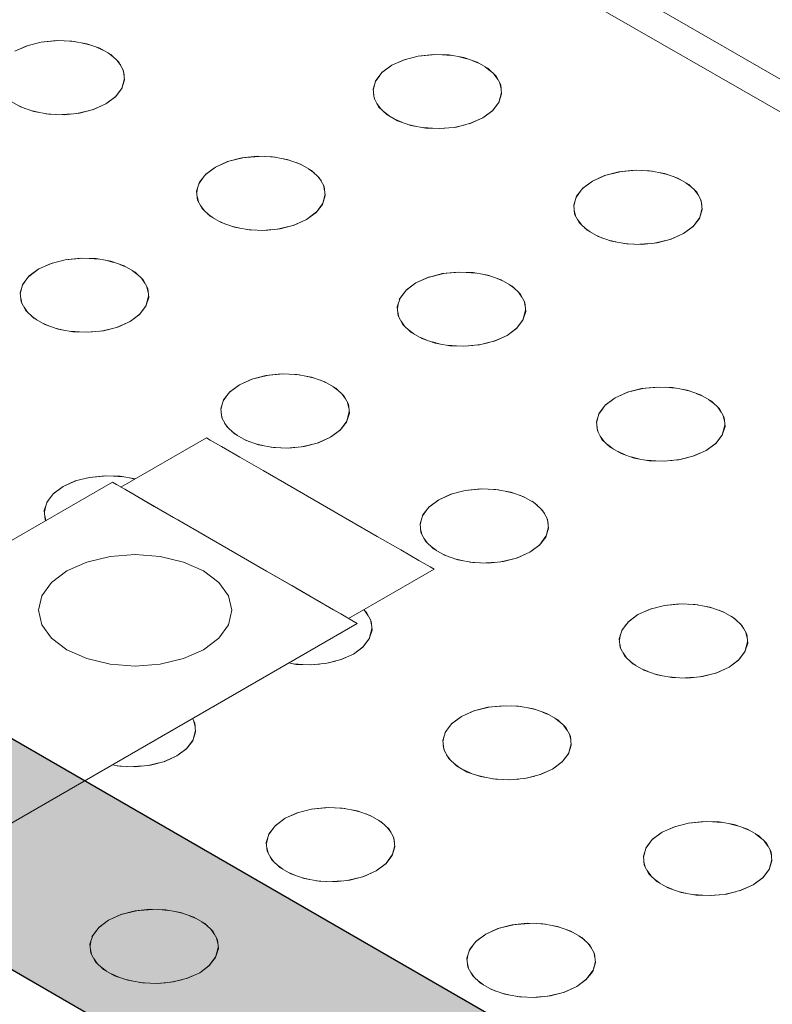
# Model space of a CAD drawing. Header units: millimetres. Extents: x 2 to 902, y -447 to 199.
# Tile 11 of 255: x 32.821 to 33.279, y 43.575 to 44.175. Entities that reach past the tile are written whole.
import ezdxf

# ---------------------------------------------------------------- set-up
doc = ezdxf.new("R2010")
doc.units = ezdxf.units.MM
doc.header["$MEASUREMENT"] = 0
doc.layers.add('AL-Condutos', color=3, linetype='Continuous', lineweight=25)
doc.layers.add('IFC-Elemento construtivo genérico-Contorno', color=253, linetype='Continuous', lineweight=5)

msp = doc.modelspace()

# ---------------------------------------------------------------- hatches: boundary and pattern name
at = {"layer": 'AL-Condutos', "linetype": 'Continuous'}
for points in [[(30.66113, 44.87599), (30.66684, 44.87269), (30.65697, 44.88214), (30.65334, 44.88754), (30.65323, 44.8877), (30.64834, 44.89042), (30.65323, 44.8877), (30.64805, 44.8907), (16.08991, 53.30562), (16.08436, 53.28264), (30.60482, 44.89925), (30.63158, 44.8838), (30.66827, 44.86262), (30.67133, 44.86085), (30.68521, 44.85284), (30.69114, 44.84942), (30.68746, 44.85294), (30.68286, 44.85735), (30.67907, 44.86097), (30.67036, 44.8623), (30.67019, 44.86254), (30.67036, 44.8623), (30.67907, 44.86097), (30.68286, 44.85735), (30.68746, 44.85294), (30.68113, 44.86066), (30.67776, 44.86223), (30.66702, 44.86725), (30.664, 44.87173), (30.66702, 44.86725), (30.67776, 44.86223), (30.68113, 44.86066), (30.68746, 44.85294), (30.69114, 44.84942), (55.07086, 30.77377), (30.70639, 44.85382), (30.70662, 44.85368), (55.07086, 30.77377), (30.731, 44.84275), (30.73052, 44.84302), (30.71144, 44.85405), (30.71008, 44.85484), (30.70357, 44.85724), (30.70341, 44.85727), (30.7024, 44.85742), (30.69624, 44.85836), (30.67809, 44.86648), (30.6703, 44.86938), (30.67809, 44.86648), (30.67816, 44.86645), (30.67608, 44.86738), (30.67597, 44.86742), (30.67006, 44.8696), (30.6639, 44.87188), (30.66349, 44.87248), (30.66298, 44.87324), (30.66193, 44.87479), (30.66298, 44.87324), (30.66349, 44.87248), (30.6639, 44.87188), (30.67006, 44.8696), (30.66916, 44.87047), (30.67006, 44.8696), (30.67597, 44.86742), (30.66684, 44.87269)], [(16.08623, 53.26305), (55.07274, 30.75418), (16.08436, 53.28264)], [(16.08436, 53.28264), (55.01538, 30.78732), (55.02008, 30.8031)], [(16.09523, 53.25024), (55.08174, 30.74137), (16.08623, 53.26305)], [(16.08623, 53.26305), (55.01345, 30.78081), (55.01538, 30.7873)], [(30.82768, 44.88491), (30.8249, 44.88651), (30.82398, 44.88597), (30.82147, 44.88453), (30.82206, 44.88419), (30.82626, 44.88177), (30.83272, 44.87809), (30.84181, 44.87292), (30.85484, 44.8655), (30.82626, 44.88177), (30.85493, 44.86522), (31.28332, 44.61796), (30.85493, 44.8652), (30.84182, 44.87278), (30.83272, 44.87803), (30.82626, 44.88177), (30.82206, 44.88419), (30.82147, 44.88453), (30.81579, 44.88125), (30.809, 44.87733), (30.81769, 44.88015), (30.809, 44.87733), (30.81036, 44.87655), (30.81355, 44.87631), (30.81036, 44.87655), (30.81249, 44.87532), (30.81825, 44.87595), (30.81249, 44.87532), (30.82109, 44.87036), (30.82344, 44.87555), (30.82599, 44.87536), (30.8239, 44.87656), (30.83198, 44.87201), (30.84254, 44.86606), (30.85712, 44.85785), (30.8239, 44.87656), (30.85728, 44.85729), (30.84257, 44.86579), (30.83197, 44.8719), (30.82599, 44.87536), (30.82344, 44.87555), (30.82109, 44.87036), (30.8311, 44.86477), (30.84341, 44.85789), (30.85983, 44.84871), (31.2396, 44.63656), (31.282, 44.61852), (31.2396, 44.63656), (30.85983, 44.84871), (30.82109, 44.87036), (30.86009, 44.84785), (31.18885, 44.65815), (31.48652, 44.48639), (31.44276, 44.51926), (31.48652, 44.48639), (31.18885, 44.65815), (30.84346, 44.85742), (31.18672, 44.65906), (31.48986, 44.48387), (31.48835, 44.48501), (31.48986, 44.48387), (55.12293, 30.84751), (31.40593, 44.54693), (31.40562, 44.54717), (31.40593, 44.54693), (55.13937, 30.84855), (31.40448, 44.54802), (55.13937, 30.84855), (31.38225, 44.56473), (31.30891, 44.60707), (30.85351, 44.87), (30.84137, 44.87701), (30.83317, 44.88174)], [(30.809, 44.87733), (30.80797, 44.87673), (30.79777, 44.87085), (30.78883, 44.86568), (30.79701, 44.86096), (30.80387, 44.86733), (30.79701, 44.86096), (30.80548, 44.85607), (30.81273, 44.85189), (30.81373, 44.8541), (30.81273, 44.85189), (30.82849, 44.84335), (30.84598, 44.83388), (30.81273, 44.85189), (30.84611, 44.83263), (31.02504, 44.7294), (31.10065, 44.6959), (31.10074, 44.69586), (31.10065, 44.6959), (31.02504, 44.7294), (31.03535, 44.72346), (55.10491, 30.83711), (31.10267, 44.69482), (31.56231, 44.42944), (55.10491, 30.83711), (31.48986, 44.48387), (31.1134, 44.69025), (31.10125, 44.69563), (30.84494, 44.84362), (30.82934, 44.85036), (30.82165, 44.8522), (30.82934, 44.85036), (30.84494, 44.84362), (30.83605, 44.84875), (30.8296, 44.85247), (30.81643, 44.86007), (30.82965, 44.8529), (30.83828, 44.84822), (30.81643, 44.86007), (30.83605, 44.84875), (30.84494, 44.84362), (30.84483, 44.84466), (30.84461, 44.8467), (30.84483, 44.84466), (30.84494, 44.84362), (30.86475, 44.83218), (30.86449, 44.83306), (30.86475, 44.83218), (31.10125, 44.69563), (31.1134, 44.69025), (31.48986, 44.48387), (31.19633, 44.6535), (31.18672, 44.65906), (30.86416, 44.83416), (31.18672, 44.65906), (30.86165, 44.84262), (30.84929, 44.84558), (30.86165, 44.84262), (31.18672, 44.65906), (30.87434, 44.83958), (30.8601, 44.8478), (30.84346, 44.85742), (30.83108, 44.86458), (30.82109, 44.87035), (30.81249, 44.87532), (30.81036, 44.87655)], [(30.73754, 44.8488), (30.7377, 44.84871), (30.74449, 44.84479), (30.74857, 44.84244), (30.76611, 44.83231), (55.07641, 30.79675), (30.84884, 44.80281), (30.77032, 44.83621), (30.84884, 44.80281), (55.08847, 30.81917), (31.03352, 44.72423), (55.10491, 30.83711), (31.03535, 44.72346), (31.02502, 44.72941), (30.84612, 44.83256), (31.02307, 44.73028), (30.82842, 44.8428), (30.82664, 44.82823), (31.00984, 44.73614), (31.00661, 44.73757), (31.00984, 44.73614), (30.82664, 44.82823), (30.82842, 44.8428), (30.80659, 44.83832), (30.82647, 44.82684), (30.89682, 44.78622), (30.92201, 44.77168), (30.84951, 44.80252), (30.92201, 44.77168), (30.89682, 44.78622), (30.84114, 44.81089), (30.89682, 44.78622), (30.80659, 44.83832), (30.82842, 44.8428), (30.81272, 44.85187), (30.80543, 44.85608), (30.797, 44.86096), (30.79455, 44.85869), (30.797, 44.86096), (30.78883, 44.86568), (30.78998, 44.85979), (30.78563, 44.85042), (30.78998, 44.85979), (30.78883, 44.86568), (30.78195, 44.86171), (30.77401, 44.85713), (30.76444, 44.8516), (30.77829, 44.84361), (30.80262, 44.82957), (30.81466, 44.82263), (30.76444, 44.8516), (30.81421, 44.82283), (30.77474, 44.84032), (30.76822, 44.84321), (30.75509, 44.84269), (30.75159, 44.84418), (30.74846, 44.84551), (30.74777, 44.84581), (30.74846, 44.84551), (30.75159, 44.84418), (30.75509, 44.84269), (30.76822, 44.84321), (30.77474, 44.84032), (30.81421, 44.82283), (30.77828, 44.8436), (30.76158, 44.84615), (30.77828, 44.8436), (30.77582, 44.84502), (30.76517, 44.85118), (30.76444, 44.8516), (30.76204, 44.85021), (30.76077, 44.84651), (30.75637, 44.84694), (30.76077, 44.84651), (30.75785, 44.8478), (30.76077, 44.84651), (30.76204, 44.85021), (30.75636, 44.84846), (30.75348, 44.84757), (30.75264, 44.84731), (30.74169, 44.84839), (30.74144, 44.8485), (30.73778, 44.84878)], [(30.71008, 44.85484), (30.71144, 44.85405), (30.71427, 44.85242), (55.07641, 30.79675), (30.75719, 44.83746), (30.72718, 44.85478), (30.72687, 44.85497), (30.72559, 44.85471), (30.71336, 44.85414), (30.71213, 44.85409), (30.7158, 44.85273), (30.71213, 44.85409)], [(30.71427, 44.85242), (55.02008, 30.80313), (55.02669, 30.82543)], [(55.0312, 30.84054), (55.03834, 30.84808), (55.03416, 30.8505), (30.84884, 44.80281), (55.0204, 30.82913), (55.02671, 30.82548)], [(31.03352, 44.72423), (55.03837, 30.84812), (55.05515, 30.86582)], [(31.40593, 44.54693), (55.06791, 30.87929), (55.07434, 30.88608)], [(31.48986, 44.48387), (55.05518, 30.86585), (55.06789, 30.87927)]]:
    msp.add_hatch(color=91, dxfattribs=at).paths.add_polyline_path(points)

# ---------------------------------------------------------------- linework, layer by layer
at = {"layer": 'AL-Condutos'}
for p, q in [((16.09523, 53.25024), (55.08174, 30.74137)), ((55.13937, 30.84855), (31.38225, 44.56473))]:
    msp.add_line(p, q, dxfattribs=at)
at = {"layer": 'IFC-Elemento construtivo genérico-Contorno', "color": 7, "lineweight": 5}
for p, q in [((32.86085, 44.38273), (35.21644, 43.02273)), ((32.86085, 44.36273), (35.1818, 43.02273)), ((32.81762, 44.15568), (32.82574, 44.15928)), ((32.81762, 44.15568), (32.82506, 44.15904)), ((32.82506, 44.15904), (32.83442, 44.16135)), ((32.82506, 44.15904), (32.83369, 44.16129)), ((32.83369, 44.16129), (32.84298, 44.16227)), ((32.83369, 44.16129), (32.84432, 44.16222)), ((32.84298, 44.16227), (32.85241, 44.16194)), ((32.84831, 44.16208), (32.85404, 44.16164)), ((32.85241, 44.16194), (32.86142, 44.16032)), ((32.85804, 44.16092), (32.86321, 44.15969)), ((32.86142, 44.16032), (32.86951, 44.1575)), ((32.86694, 44.15839), (32.87131, 44.15646)), ((32.86951, 44.1575), (32.87619, 44.15364)), ((32.87439, 44.15468), (32.87774, 44.15216)), ((32.87619, 44.15364), (32.88107, 44.14897)), ((33.05454, 44.15055), (33.06405, 44.1529)), ((33.05454, 44.15055), (33.06317, 44.1528)), ((33.06317, 44.1528), (33.07246, 44.15378)), ((33.06317, 44.1528), (33.07383, 44.15373)), ((33.07246, 44.15378), (33.08189, 44.15345)), ((33.07776, 44.15359), (33.08353, 44.15316)), ((33.08189, 44.15345), (33.09091, 44.15182)), ((33.08755, 44.15244), (33.09269, 44.1512)), ((33.09091, 44.15182), (33.099, 44.14901)), ((32.88, 44.15), (32.88212, 44.14702)), ((32.88107, 44.14897), (32.8839, 44.14376)), ((33.04711, 44.14719), (33.04088, 44.1425)), ((33.04711, 44.14719), (33.04128, 44.1429)), ((33.04711, 44.14719), (33.05522, 44.15078)), ((33.04711, 44.14719), (33.05454, 44.15055)), ((33.09643, 44.1499), (33.1008, 44.14797)), ((33.099, 44.14901), (33.10568, 44.14515)), ((33.10388, 44.14619), (33.10723, 44.14367)), ((32.88337, 44.14471), (32.88415, 44.14137)), ((32.8839, 44.14376), (32.88446, 44.13832)), ((33.03976, 44.14094), (33.03697, 44.13705)), ((33.04128, 44.1429), (33.03741, 44.13793)), ((33.10568, 44.14515), (33.11056, 44.14048)), ((33.10948, 44.14151), (33.11161, 44.13852)), ((33.11056, 44.14048), (33.11338, 44.13527)), ((32.88292, 44.13345), (32.87887, 44.12797)), ((32.88438, 44.13911), (32.88276, 44.13295)), ((32.88446, 44.13832), (32.88276, 44.13295)), ((33.03741, 44.13793), (33.03571, 44.13256)), ((33.03654, 44.13522), (33.03579, 44.13183)), ((33.11285, 44.13622), (33.11363, 44.13288)), ((33.11338, 44.13527), (33.11395, 44.12983)), ((32.87927, 44.12837), (32.87305, 44.12368)), ((32.87887, 44.12797), (32.87305, 44.12368)), ((32.88276, 44.13295), (32.87887, 44.12797)), ((33.03571, 44.13256), (33.03628, 44.12712)), ((33.03602, 44.12945), (33.03676, 44.12621)), ((33.11387, 44.13062), (33.11225, 44.12446)), ((33.11395, 44.12983), (33.11225, 44.12446)), ((32.81449, 44.12573), (32.82117, 44.12187)), ((32.81937, 44.12291), (32.82378, 44.12095)), ((32.82117, 44.12187), (32.82925, 44.11905)), ((32.86493, 44.12009), (32.87305, 44.12368)), ((32.86561, 44.12032), (32.87305, 44.12368)), ((33.03628, 44.12712), (33.03908, 44.1219)), ((33.03804, 44.12383), (33.0402, 44.12083)), ((33.03908, 44.1219), (33.04398, 44.11724)), ((33.11241, 44.12497), (33.10836, 44.11948)), ((33.11225, 44.12446), (33.10836, 44.11948)), ((32.82738, 44.11969), (32.8326, 44.11844)), ((32.82925, 44.11905), (32.83828, 44.11743)), ((32.8367, 44.11771), (32.84235, 44.11728)), ((32.83828, 44.11743), (32.84771, 44.1171)), ((32.84644, 44.11714), (32.85237, 44.11759)), ((32.84771, 44.1171), (32.857, 44.11808)), ((32.85548, 44.11783), (32.8624, 44.11948)), ((32.857, 44.11808), (32.86561, 44.12032)), ((33.04238, 44.11875), (33.04578, 44.1162)), ((33.04398, 44.11724), (33.05066, 44.11338)), ((33.10876, 44.11988), (33.10253, 44.11519)), ((33.10836, 44.11948), (33.10253, 44.11519)), ((33.04885, 44.11442), (33.05327, 44.11246)), ((33.05066, 44.11338), (33.05873, 44.11056)), ((33.05687, 44.1112), (33.06209, 44.10995)), ((33.05873, 44.11056), (33.06776, 44.10894)), ((33.06618, 44.10922), (33.07183, 44.1088)), ((33.0772, 44.10861), (33.08649, 44.10959)), ((33.08497, 44.10933), (33.09172, 44.11095)), ((33.08649, 44.10959), (33.0951, 44.11183)), ((33.09442, 44.1116), (33.10253, 44.11519)), ((33.0951, 44.11183), (33.10253, 44.11519)), ((33.06776, 44.10894), (33.0772, 44.10861)), ((33.07593, 44.10865), (33.08181, 44.10909)), ((32.95578, 44.0908), (32.96507, 44.09178)), ((32.95578, 44.0908), (32.96644, 44.09173)), ((32.96507, 44.09178), (32.9745, 44.09145)), ((32.97037, 44.09159), (32.97614, 44.09115)), ((32.9745, 44.09145), (32.98352, 44.08982)), ((32.93972, 44.08519), (32.94783, 44.08878)), ((32.93972, 44.08519), (32.94715, 44.08855)), ((32.94715, 44.08855), (32.95652, 44.09086)), ((32.94715, 44.08855), (32.95578, 44.0908)), ((32.98016, 44.09043), (32.9853, 44.0892)), ((32.98352, 44.08982), (32.99161, 44.08701)), ((32.98904, 44.0879), (32.99341, 44.08596)), ((32.99161, 44.08701), (32.99829, 44.08315)), ((32.93389, 44.08089), (32.93002, 44.07592)), ((32.93972, 44.08519), (32.93349, 44.0805)), ((32.93972, 44.08519), (32.93389, 44.08089)), ((32.99649, 44.08419), (32.99984, 44.08167)), ((32.99829, 44.08315), (33.00317, 44.07848)), ((33.00209, 44.07951), (33.00422, 44.07652)), ((33.1692, 44.0767), (33.17732, 44.08029)), ((33.1692, 44.0767), (33.17664, 44.08006)), ((33.17664, 44.08006), (33.18615, 44.0824)), ((33.17664, 44.08006), (33.18526, 44.08231)), ((33.18526, 44.08231), (33.19456, 44.08329)), ((33.18526, 44.08231), (33.19593, 44.08324)), ((33.19456, 44.08329), (33.20399, 44.08296)), ((33.19985, 44.08311), (33.20562, 44.08266)), ((33.20399, 44.08296), (33.213, 44.08133)), ((33.20965, 44.08194), (33.21478, 44.08072)), ((33.213, 44.08133), (33.2211, 44.07851)), ((33.21853, 44.07941), (33.2229, 44.07747)), ((32.93002, 44.07592), (32.92831, 44.07056)), ((32.93237, 44.07894), (32.92957, 44.07505)), ((33.00317, 44.07848), (33.00599, 44.07327)), ((33.00546, 44.07422), (33.00624, 44.07088)), ((33.00599, 44.07327), (33.00656, 44.06783)), ((33.1692, 44.0767), (33.16297, 44.07201)), ((33.1692, 44.0767), (33.16338, 44.07241)), ((33.2211, 44.07851), (33.22778, 44.07466)), ((33.22597, 44.0757), (33.22933, 44.07317)), ((33.22778, 44.07466), (33.23266, 44.06998)), ((32.92831, 44.07056), (32.92889, 44.06511)), ((32.92915, 44.07322), (32.92839, 44.06983)), ((32.92863, 44.06745), (32.92937, 44.06421)), ((33.00647, 44.06862), (33.00486, 44.06246)), ((33.00656, 44.06783), (33.00486, 44.06246)), ((33.1595, 44.06744), (33.1578, 44.06207)), ((33.16187, 44.07048), (33.15906, 44.06656)), ((33.16338, 44.07241), (33.1595, 44.06744)), ((33.23158, 44.07102), (33.2337, 44.06803)), ((33.23266, 44.06998), (33.23547, 44.06478)), ((32.92889, 44.06511), (32.93169, 44.0599)), ((32.93064, 44.06183), (32.93281, 44.05883)), ((33.00497, 44.06289), (33.00097, 44.05748)), ((33.00486, 44.06246), (33.00097, 44.05748)), ((33.1578, 44.06207), (33.15837, 44.05662)), ((33.15865, 44.06476), (33.15788, 44.06134)), ((33.23496, 44.06573), (33.23572, 44.06242)), ((33.23547, 44.06478), (33.23605, 44.05934)), ((32.93169, 44.0599), (32.93659, 44.05524)), ((32.93499, 44.05675), (32.93839, 44.0542)), ((33.00137, 44.05787), (32.99514, 44.05319)), ((33.00097, 44.05748), (32.99514, 44.05319)), ((33.15813, 44.05897), (33.15886, 44.05572)), ((33.15837, 44.05662), (33.16118, 44.05141)), ((33.23595, 44.06011), (33.23434, 44.05397)), ((33.23605, 44.05934), (33.23434, 44.05397)), ((32.93659, 44.05524), (32.94327, 44.05138)), ((32.94146, 44.05242), (32.94588, 44.05046)), ((32.94327, 44.05138), (32.95134, 44.04855)), ((32.9791, 44.04759), (32.98771, 44.04983)), ((32.98703, 44.04959), (32.99514, 44.05319)), ((32.98771, 44.04983), (32.99514, 44.05319)), ((33.16014, 44.05334), (33.16229, 44.05034)), ((33.16118, 44.05141), (33.16607, 44.04675)), ((33.23086, 44.04938), (33.22463, 44.0447)), ((33.23451, 44.05448), (33.23045, 44.04899)), ((33.23434, 44.05397), (33.23045, 44.04899)), ((32.94948, 44.0492), (32.9547, 44.04794)), ((32.95134, 44.04855), (32.96037, 44.04693)), ((32.95879, 44.04722), (32.96444, 44.04679)), ((32.96037, 44.04693), (32.96981, 44.0466)), ((32.96854, 44.04665), (32.97442, 44.04709)), ((32.96981, 44.0466), (32.9791, 44.04759)), ((32.97758, 44.04733), (32.98433, 44.04895)), ((33.16448, 44.04825), (33.16788, 44.04571)), ((33.16607, 44.04675), (33.17276, 44.04289)), ((33.17095, 44.04393), (33.17537, 44.04197)), ((33.21651, 44.0411), (33.22463, 44.0447)), ((33.21719, 44.04134), (33.22463, 44.0447)), ((33.23045, 44.04899), (33.22463, 44.0447)), ((33.17276, 44.04289), (33.18083, 44.04006)), ((33.17897, 44.04071), (33.18418, 44.03946)), ((33.18083, 44.04006), (33.18986, 44.03845)), ((33.18829, 44.03873), (33.19386, 44.0383)), ((33.18986, 44.03845), (33.19929, 44.03812)), ((33.19804, 44.03816), (33.20387, 44.0386)), ((33.19929, 44.03812), (33.20858, 44.0391)), ((33.20706, 44.03884), (33.21369, 44.04043)), ((33.20858, 44.0391), (33.21719, 44.04134)), ((32.83234, 44.0232), (32.84046, 44.02679)), ((32.83234, 44.0232), (32.83978, 44.02656)), ((32.83978, 44.02656), (32.84913, 44.02886)), ((32.83978, 44.02656), (32.84839, 44.02879)), ((32.84839, 44.02879), (32.85768, 44.02978)), ((32.84839, 44.02879), (32.85905, 44.02973)), ((32.85768, 44.02978), (32.86711, 44.02945)), ((32.86298, 44.02959), (32.86875, 44.02915)), ((32.86711, 44.02945), (32.87612, 44.02782)), ((32.87277, 44.02843), (32.87791, 44.0272)), ((32.87612, 44.02782), (32.88422, 44.025)), ((32.88165, 44.0259), (32.88602, 44.02396)), ((32.83234, 44.0232), (32.82612, 44.01851)), ((32.83234, 44.0232), (32.8265, 44.01889)), ((32.88422, 44.025), (32.8909, 44.02115)), ((32.8891, 44.02219), (32.89245, 44.01966)), ((32.8909, 44.02115), (32.89578, 44.01647)), ((33.06925, 44.01806), (33.07873, 44.0204)), ((33.06925, 44.01806), (33.07787, 44.02031)), ((33.07787, 44.02031), (33.08717, 44.02129)), ((33.07787, 44.02031), (33.08854, 44.02124)), ((33.08717, 44.02129), (33.0966, 44.02096)), ((33.09246, 44.0211), (33.09823, 44.02066)), ((33.0966, 44.02096), (33.10561, 44.01933)), ((33.10226, 44.01994), (33.10739, 44.01871)), ((33.10561, 44.01933), (33.11371, 44.01651)), ((32.82263, 44.01392), (32.82092, 44.00856)), ((32.82507, 44.01706), (32.82218, 44.01305)), ((32.8265, 44.01889), (32.82263, 44.01392)), ((32.8947, 44.01751), (32.89683, 44.01452)), ((32.89578, 44.01647), (32.8986, 44.01127)), ((33.06181, 44.0147), (33.05558, 44.01001)), ((33.06181, 44.0147), (33.05599, 44.0104)), ((33.06181, 44.0147), (33.06993, 44.01829)), ((33.06181, 44.0147), (33.06925, 44.01806)), ((33.11114, 44.01741), (33.11551, 44.01547)), ((33.11371, 44.01651), (33.12039, 44.01265)), ((33.11858, 44.0137), (33.12194, 44.01117)), ((32.82092, 44.00856), (32.82149, 44.00311)), ((32.82176, 44.01122), (32.821, 44.00783)), ((32.89807, 44.01222), (32.89885, 44.00888)), ((32.8986, 44.01127), (32.89917, 44.00582)), ((33.05448, 44.00848), (33.05167, 44.00455)), ((33.05599, 44.0104), (33.05211, 44.00543)), ((33.12039, 44.01265), (33.12527, 44.00798)), ((33.12419, 44.00901), (33.12631, 44.00603)), ((33.12527, 44.00798), (33.12808, 44.00278)), ((32.82123, 44.00549), (32.82201, 44.00217)), ((32.82149, 44.00311), (32.82432, 43.99791)), ((32.89908, 44.00662), (32.89747, 44.00046)), ((32.89917, 44.00582), (32.89747, 44.00046)), ((33.05211, 44.00543), (33.05041, 44.00007)), ((33.05126, 44.00276), (33.05049, 43.99934)), ((33.12757, 44.00372), (33.12833, 44.00042)), ((33.12808, 44.00278), (33.12865, 43.99733)), ((32.82326, 43.99985), (32.82539, 43.99688)), ((32.82432, 43.99791), (32.8292, 43.99324)), ((32.89399, 43.99588), (32.88777, 43.99119)), ((32.89359, 43.99549), (32.88777, 43.99119)), ((32.89757, 44.00089), (32.89359, 43.99549)), ((32.89747, 44.00046), (32.89359, 43.99549)), ((33.05041, 44.00007), (33.05098, 43.99462)), ((33.05074, 43.99697), (33.05147, 43.99372)), ((33.12856, 43.99811), (33.12695, 43.99197)), ((33.12865, 43.99733), (33.12695, 43.99197)), ((32.82764, 43.99472), (32.831, 43.99219)), ((32.8292, 43.99324), (32.83588, 43.98938)), ((32.83407, 43.99042), (32.83844, 43.98848)), ((32.83588, 43.98938), (32.84397, 43.98656)), ((32.87965, 43.9876), (32.88777, 43.99119)), ((32.88032, 43.98782), (32.88777, 43.99119)), ((33.05098, 43.99462), (33.05379, 43.98941)), ((33.05275, 43.99133), (33.05489, 43.98834)), ((33.05379, 43.98941), (33.05868, 43.98474)), ((33.12706, 43.9924), (33.12306, 43.98699)), ((33.12695, 43.99197), (33.12306, 43.98699)), ((32.84218, 43.98718), (32.84736, 43.98595)), ((32.84397, 43.98656), (32.85298, 43.98493)), ((32.85132, 43.98523), (32.85712, 43.98479)), ((32.85298, 43.98493), (32.86242, 43.9846)), ((32.86115, 43.98465), (32.86702, 43.98509)), ((32.86242, 43.9846), (32.87171, 43.98559)), ((32.87019, 43.98533), (32.87714, 43.987)), ((32.87171, 43.98559), (32.88032, 43.98782)), ((33.05709, 43.98625), (33.06049, 43.9837)), ((33.05868, 43.98474), (33.06536, 43.98089)), ((33.12347, 43.98738), (33.11724, 43.9827)), ((33.12306, 43.98699), (33.11724, 43.9827)), ((33.06356, 43.98193), (33.06798, 43.97996)), ((33.06536, 43.98089), (33.07344, 43.97806)), ((33.07158, 43.97871), (33.07679, 43.97746)), ((33.07344, 43.97806), (33.08247, 43.97644)), ((33.09967, 43.97684), (33.1063, 43.97843)), ((33.10119, 43.9771), (33.1098, 43.97933)), ((33.10912, 43.9791), (33.11724, 43.9827)), ((33.1098, 43.97933), (33.11724, 43.9827)), ((33.0809, 43.97672), (33.08647, 43.9763)), ((33.08247, 43.97644), (33.0919, 43.97611)), ((33.09065, 43.97615), (33.09648, 43.9766)), ((33.0919, 43.97611), (33.10119, 43.9771)), ((32.95444, 43.9527), (32.96255, 43.9563)), ((32.95444, 43.9527), (32.96187, 43.95607)), ((32.96187, 43.95607), (32.97134, 43.95839)), ((32.96187, 43.95607), (32.97048, 43.9583)), ((32.97048, 43.9583), (32.97978, 43.95929)), ((32.97048, 43.9583), (32.98115, 43.95924)), ((32.97978, 43.95929), (32.98921, 43.95896)), ((32.98507, 43.9591), (32.99084, 43.95866)), ((32.98921, 43.95896), (32.99822, 43.95733)), ((32.99487, 43.95793), (33, 43.95671)), ((32.99822, 43.95733), (33.00632, 43.95451)), ((33.00375, 43.9554), (33.00812, 43.95347)), ((33.00632, 43.95451), (33.013, 43.95065)), ((32.9486, 43.9484), (32.94472, 43.94343)), ((32.95444, 43.9527), (32.94821, 43.94802)), ((32.95444, 43.9527), (32.9486, 43.9484)), ((33.01119, 43.95169), (33.01455, 43.94917)), ((33.013, 43.95065), (33.01788, 43.94598)), ((33.18306, 43.9447), (33.19117, 43.94829)), ((33.18306, 43.9447), (33.19049, 43.94806)), ((33.19049, 43.94806), (33.19998, 43.9504)), ((33.19049, 43.94806), (33.19912, 43.95031)), ((33.19912, 43.95031), (33.20841, 43.95129)), ((33.19912, 43.95031), (33.20978, 43.95124)), ((33.20841, 43.95129), (33.21784, 43.95096)), ((33.2137, 43.9511), (33.21948, 43.95066)), ((33.21784, 43.95096), (33.22686, 43.94933)), ((33.22351, 43.94994), (33.22863, 43.94871)), ((33.22686, 43.94933), (33.23495, 43.94651)), ((33.23239, 43.94741), (33.23675, 43.94547)), ((32.94472, 43.94343), (32.94302, 43.93806)), ((32.94719, 43.9466), (32.94457, 43.94295)), ((33.0168, 43.94701), (33.01892, 43.94403)), ((33.01788, 43.94598), (33.02069, 43.94078)), ((33.02018, 43.94172), (33.02093, 43.93841)), ((33.18306, 43.9447), (33.17683, 43.94001)), ((33.18306, 43.9447), (33.17723, 43.9404)), ((33.23495, 43.94651), (33.24163, 43.94265)), ((33.23983, 43.9437), (33.24318, 43.94117)), ((33.24163, 43.94265), (33.24651, 43.93798)), ((32.94302, 43.93806), (32.94359, 43.93262)), ((32.94387, 43.94076), (32.9431, 43.93733)), ((33.02117, 43.93611), (33.01956, 43.92997)), ((33.02069, 43.94078), (33.02126, 43.93533)), ((33.17336, 43.93543), (33.17166, 43.93007)), ((33.17573, 43.93848), (33.17292, 43.93455)), ((33.17723, 43.9404), (33.17336, 43.93543)), ((33.24543, 43.93901), (33.24756, 43.93603)), ((33.24651, 43.93798), (33.24933, 43.93278)), ((32.94334, 43.93501), (32.94411, 43.93168)), ((32.94359, 43.93262), (32.94641, 43.92742)), ((33.01967, 43.9304), (33.01569, 43.925)), ((33.01956, 43.92997), (33.01569, 43.925)), ((33.02126, 43.93533), (33.01956, 43.92997)), ((33.17166, 43.93007), (33.17222, 43.92462)), ((33.17251, 43.93276), (33.17174, 43.92934)), ((33.24881, 43.93372), (33.24957, 43.93042)), ((33.24933, 43.93278), (33.2499, 43.92733)), ((32.94536, 43.92935), (32.94748, 43.92639)), ((32.94641, 43.92742), (32.95129, 43.92274)), ((32.94974, 43.92422), (32.9531, 43.9217)), ((33.01609, 43.92539), (33.00986, 43.9207)), ((33.01569, 43.925), (33.00986, 43.9207)), ((33.17198, 43.92697), (33.17271, 43.92372)), ((33.17222, 43.92462), (33.17503, 43.91941)), ((33.24981, 43.92811), (33.24819, 43.92197)), ((33.2499, 43.92733), (33.24819, 43.92197)), ((32.88228, 43.89036), (32.93424, 43.92036)), ((32.93424, 43.92036), (32.9366, 43.919)), ((32.9366, 43.919), (32.94353, 43.915)), ((32.95129, 43.92274), (32.95797, 43.91889)), ((32.95617, 43.91993), (32.96054, 43.91799)), ((32.95797, 43.91889), (32.96607, 43.91607)), ((33.00175, 43.91711), (33.00986, 43.9207)), ((33.00241, 43.91733), (33.00986, 43.9207)), ((33.17399, 43.92133), (33.17614, 43.91834)), ((33.17503, 43.91941), (33.17993, 43.91474)), ((33.24471, 43.91738), (33.23848, 43.9127)), ((33.2483, 43.9224), (33.2443, 43.91699)), ((33.24819, 43.92197), (33.2443, 43.91699)), ((32.94353, 43.915), (32.95454, 43.90864)), ((32.96428, 43.91669), (32.96943, 43.91545)), ((32.96607, 43.91607), (32.97507, 43.91444)), ((32.97344, 43.91474), (32.97916, 43.91429)), ((32.97507, 43.91444), (32.98451, 43.91411)), ((32.98326, 43.91415), (32.98909, 43.91459)), ((32.98451, 43.91411), (32.9938, 43.9151)), ((32.99228, 43.91484), (32.99912, 43.91648)), ((32.9938, 43.9151), (33.00241, 43.91733)), ((33.17833, 43.91625), (33.18173, 43.9137)), ((33.17993, 43.91474), (33.18661, 43.91089)), ((33.1848, 43.91193), (33.18922, 43.90996)), ((33.23037, 43.9091), (33.23848, 43.9127)), ((33.23104, 43.90933), (33.23848, 43.9127)), ((33.2443, 43.91699), (33.23848, 43.9127)), ((32.95454, 43.90864), (32.96888, 43.90036)), ((33.18661, 43.91089), (33.19469, 43.90806)), ((33.19282, 43.90871), (33.19803, 43.90746)), ((33.19469, 43.90806), (33.20371, 43.90644)), ((33.20214, 43.90672), (33.20771, 43.9063)), ((33.20371, 43.90644), (33.21314, 43.90611)), ((33.21189, 43.90615), (33.21772, 43.9066)), ((33.21314, 43.90611), (33.22243, 43.9071)), ((33.22092, 43.90684), (33.22754, 43.90843)), ((33.22243, 43.9071), (33.23104, 43.90933)), ((32.96888, 43.90036), (32.9856, 43.89071)), ((32.84705, 43.8907), (32.85516, 43.8943)), ((32.84705, 43.8907), (32.85448, 43.89407)), ((32.85448, 43.89407), (32.86395, 43.89639)), ((32.85448, 43.89407), (32.86309, 43.8963)), ((32.86309, 43.8963), (32.87239, 43.89728)), ((32.86309, 43.8963), (32.87376, 43.89723)), ((32.87239, 43.89728), (32.88182, 43.89696)), ((32.87775, 43.89709), (32.88339, 43.89668)), ((32.88182, 43.89696), (32.89089, 43.89533)), ((32.88751, 43.89593), (32.89064, 43.89518)), ((32.6346, 43.75336), (32.87709, 43.89336)), ((32.84705, 43.8907), (32.84082, 43.88602)), ((32.84705, 43.8907), (32.84122, 43.88641)), ((32.87709, 43.89336), (32.87963, 43.89189)), ((32.87963, 43.89189), (32.88706, 43.8876)), ((32.88464, 43.889), (32.89156, 43.885)), ((32.88706, 43.8876), (32.8989, 43.88077)), ((32.9856, 43.89071), (33.00353, 43.88036)), ((33.08312, 43.88607), (33.09258, 43.88839)), ((33.08312, 43.88607), (33.09173, 43.8883)), ((33.09173, 43.8883), (33.10102, 43.88929)), ((33.09173, 43.8883), (33.10239, 43.88924)), ((33.10102, 43.88929), (33.11045, 43.88896)), ((33.10631, 43.8891), (33.11208, 43.88866)), ((33.11045, 43.88896), (33.11947, 43.88733)), ((33.11611, 43.88793), (33.12124, 43.88671)), ((32.83733, 43.88143), (32.83563, 43.87606)), ((32.83976, 43.88454), (32.83718, 43.88093)), ((32.84122, 43.88641), (32.83733, 43.88143)), ((32.89156, 43.885), (32.90257, 43.87864)), ((33.07568, 43.8827), (33.06945, 43.87802)), ((33.07568, 43.8827), (33.06984, 43.8784)), ((33.07568, 43.8827), (33.0838, 43.8863)), ((33.07568, 43.8827), (33.08312, 43.88607)), ((33.11947, 43.88733), (33.12756, 43.88451)), ((33.125, 43.8854), (33.12936, 43.88347)), ((33.12756, 43.88451), (33.13424, 43.88065)), ((33.13244, 43.88169), (33.13579, 43.87917)), ((32.83563, 43.87606), (32.8362, 43.87062)), ((32.83652, 43.87887), (32.8357, 43.87532)), ((32.8989, 43.88077), (32.91433, 43.87186)), ((32.90257, 43.87864), (32.91692, 43.87036)), ((33.00353, 43.88036), (33.02145, 43.87001)), ((33.06843, 43.8766), (33.06581, 43.87295)), ((33.06984, 43.8784), (33.06597, 43.87343)), ((33.13424, 43.88065), (33.13912, 43.87598)), ((33.13804, 43.87701), (33.14017, 43.87403)), ((33.13912, 43.87598), (33.14194, 43.87078)), ((32.83595, 43.87301), (32.83663, 43.87)), ((32.8362, 43.87062), (32.83656, 43.86996)), ((32.91433, 43.87186), (32.93229, 43.86149)), ((32.91692, 43.87036), (32.93363, 43.86071)), ((33.02145, 43.87001), (33.03817, 43.86036)), ((33.06597, 43.87343), (33.06427, 43.86806)), ((33.06512, 43.87076), (33.06435, 43.86733)), ((33.14142, 43.87172), (33.14218, 43.86841)), ((33.14194, 43.87078), (33.14251, 43.86533)), ((33.06427, 43.86806), (33.06483, 43.86262)), ((33.06458, 43.86501), (33.06535, 43.86168)), ((33.14241, 43.86611), (33.1408, 43.85997)), ((33.14251, 43.86533), (33.1408, 43.85997)), ((32.93229, 43.86149), (32.95156, 43.85036)), ((33.03817, 43.86036), (33.05252, 43.85207)), ((33.06483, 43.86262), (33.06766, 43.85742)), ((33.06661, 43.85935), (33.06872, 43.85639)), ((33.14091, 43.8604), (33.13693, 43.855)), ((33.1408, 43.85997), (33.13693, 43.855)), ((33.05252, 43.85207), (33.06353, 43.84572)), ((33.06766, 43.85742), (33.07254, 43.85274)), ((33.07099, 43.85422), (33.07434, 43.8517)), ((33.07254, 43.85274), (33.07922, 43.84889)), ((33.13734, 43.85539), (33.13111, 43.8507)), ((33.13693, 43.855), (33.13111, 43.8507)), ((32.86155, 43.84475), (32.87573, 43.84815)), ((32.87573, 43.84815), (32.89095, 43.8493)), ((32.89095, 43.8493), (32.90615, 43.84814)), ((32.90615, 43.84814), (32.92034, 43.84475)), ((32.95156, 43.85036), (32.97084, 43.83923)), ((33.06353, 43.84572), (33.07045, 43.84172)), ((33.07741, 43.84993), (33.08178, 43.84799)), ((33.07922, 43.84889), (33.08731, 43.84607)), ((33.08552, 43.84669), (33.09068, 43.84545)), ((33.08731, 43.84607), (33.09632, 43.84444)), ((33.11352, 43.84484), (33.12036, 43.84648)), ((33.11504, 43.8451), (33.12365, 43.84733)), ((33.12299, 43.84711), (33.13111, 43.8507)), ((33.12365, 43.84733), (33.13111, 43.8507)), ((32.84937, 43.83936), (32.86155, 43.84475)), ((32.92034, 43.84475), (32.9325, 43.83935)), ((32.96949, 43.84001), (32.9862, 43.83036)), ((33.02085, 43.81036), (33.07281, 43.84036)), ((33.07045, 43.84172), (33.07281, 43.84036)), ((33.09469, 43.84474), (33.1004, 43.84429)), ((33.09632, 43.84444), (33.10575, 43.84411)), ((33.1045, 43.84415), (33.11033, 43.84459)), ((33.10575, 43.84411), (33.11504, 43.8451)), ((32.84937, 43.83936), (32.84003, 43.83233)), ((32.9325, 43.83935), (32.94185, 43.83233)), ((32.97084, 43.83923), (32.9888, 43.82886)), ((32.84003, 43.83233), (32.83416, 43.82414)), ((32.94185, 43.83233), (32.94772, 43.82414)), ((32.9862, 43.83036), (33.00056, 43.82207)), ((32.9888, 43.82886), (33.00423, 43.81995)), ((32.83416, 43.82414), (32.83215, 43.81536)), ((32.94772, 43.82414), (32.94974, 43.81536)), ((33.00056, 43.82207), (33.01156, 43.81572)), ((33.00423, 43.81995), (33.01607, 43.81312)), ((33.01156, 43.81572), (33.01849, 43.81172)), ((33.03, 43.81564), (33.03175, 43.81399)), ((33.19693, 43.8127), (33.20504, 43.8163)), ((33.19693, 43.8127), (33.20436, 43.81607)), ((33.20436, 43.81607), (33.21383, 43.81839)), ((33.20436, 43.81607), (33.21297, 43.8183)), ((33.21297, 43.8183), (33.22226, 43.81929)), ((33.21297, 43.8183), (33.22364, 43.81924)), ((33.22226, 43.81929), (33.23169, 43.81896)), ((33.22756, 43.8191), (33.23333, 43.81866)), ((33.23169, 43.81896), (33.24071, 43.81733)), ((33.23736, 43.81793), (33.24249, 43.81671)), ((33.24071, 43.81733), (33.2488, 43.81451)), ((32.83215, 43.81536), (32.83415, 43.80657)), ((32.94974, 43.81536), (32.94773, 43.80658)), ((33.01607, 43.81312), (33.02351, 43.80882)), ((33.03063, 43.81506), (33.03278, 43.81205)), ((33.03175, 43.81399), (33.03455, 43.80878)), ((33.03406, 43.80968), (33.03479, 43.80647)), ((33.19693, 43.8127), (33.1907, 43.80802)), ((33.19693, 43.8127), (33.19108, 43.8084)), ((33.24624, 43.8154), (33.25061, 43.81347)), ((33.2488, 43.81451), (33.25548, 43.81065)), ((33.25368, 43.81169), (33.25704, 43.80917)), ((33.25548, 43.81065), (33.26036, 43.80598)), ((32.78356, 43.66736), (33.02604, 43.80736)), ((32.83415, 43.80657), (32.84003, 43.79839)), ((32.94773, 43.80658), (32.94185, 43.79839)), ((33.02351, 43.80882), (33.02604, 43.80736)), ((33.03502, 43.80411), (33.03341, 43.79797)), ((33.03455, 43.80878), (33.03512, 43.80333)), ((33.18968, 43.8066), (33.18706, 43.80295)), ((33.19108, 43.8084), (33.18721, 43.80343)), ((33.25929, 43.80701), (33.26141, 43.80403)), ((33.26036, 43.80598), (33.26318, 43.80078)), ((32.84003, 43.79839), (32.84937, 43.79136)), ((32.94185, 43.79839), (32.93251, 43.79136)), ((33.03352, 43.79839), (33.02954, 43.793)), ((33.03341, 43.79797), (33.02954, 43.793)), ((33.03512, 43.80333), (33.03341, 43.79797)), ((33.18721, 43.80343), (33.18551, 43.79806)), ((33.18551, 43.79806), (33.18608, 43.79262)), ((33.18636, 43.80076), (33.18559, 43.79733)), ((33.26266, 43.80172), (33.26342, 43.79841)), ((33.26318, 43.80078), (33.26375, 43.79533)), ((33.02995, 43.79339), (33.02372, 43.7887)), ((33.02954, 43.793), (33.02372, 43.7887)), ((33.18583, 43.79501), (33.18659, 43.79168)), ((33.18608, 43.79262), (33.1889, 43.78742)), ((33.26366, 43.79611), (33.26205, 43.78997)), ((33.26375, 43.79533), (33.26205, 43.78997)), ((32.84937, 43.79136), (32.86154, 43.78597)), ((32.86154, 43.78597), (32.87572, 43.78257)), ((32.90616, 43.78257), (32.92034, 43.78597)), ((32.92034, 43.78597), (32.93251, 43.79136)), ((33.0156, 43.78511), (33.02372, 43.7887)), ((33.01628, 43.78534), (33.02372, 43.7887)), ((33.18785, 43.78935), (33.18997, 43.78639)), ((33.1889, 43.78742), (33.19378, 43.78274)), ((33.26216, 43.7904), (33.25817, 43.785)), ((33.26205, 43.78997), (33.25817, 43.785)), ((32.87572, 43.78257), (32.89094, 43.78141)), ((32.89094, 43.78141), (32.90616, 43.78257)), ((32.98431, 43.78327), (32.98893, 43.78244)), ((32.9873, 43.78274), (32.99301, 43.78229)), ((32.98893, 43.78244), (32.99836, 43.78211)), ((32.99711, 43.78215), (33.00314, 43.78261)), ((32.99836, 43.78211), (33.00765, 43.78309)), ((33.0068, 43.783), (33.01288, 43.78445)), ((33.00765, 43.78309), (33.01628, 43.78534)), ((33.19223, 43.78422), (33.19558, 43.7817)), ((33.19378, 43.78274), (33.20046, 43.77889)), ((33.19866, 43.77993), (33.20303, 43.77799)), ((33.24424, 43.77711), (33.25235, 43.7807)), ((33.2449, 43.77733), (33.25235, 43.7807)), ((33.25858, 43.78539), (33.25235, 43.7807)), ((33.25817, 43.785), (33.25235, 43.7807)), ((33.20046, 43.77889), (33.20856, 43.77607)), ((33.20677, 43.77669), (33.21192, 43.77545)), ((33.20856, 43.77607), (33.21756, 43.77444)), ((33.21593, 43.77474), (33.22164, 43.77429)), ((33.21756, 43.77444), (33.227, 43.77411)), ((33.22574, 43.77415), (33.23158, 43.77459)), ((33.227, 43.77411), (33.23629, 43.7751)), ((33.23477, 43.77484), (33.2416, 43.77648)), ((33.23629, 43.7751), (33.2449, 43.77733)), ((33.09697, 43.75407), (33.10644, 43.75639)), ((33.09697, 43.75407), (33.10558, 43.7563)), ((33.10558, 43.7563), (33.11487, 43.75728)), ((33.10558, 43.7563), (33.11625, 43.75723)), ((33.11487, 43.75728), (33.1243, 43.75696)), ((33.12024, 43.75709), (33.12587, 43.75668)), ((33.1243, 43.75696), (33.13334, 43.75534)), ((33.13, 43.75593), (33.13517, 43.75469)), ((33.08954, 43.7507), (33.08331, 43.74602)), ((33.08954, 43.7507), (33.08371, 43.74641)), ((33.08954, 43.7507), (33.09765, 43.7543)), ((33.08954, 43.7507), (33.09697, 43.75407)), ((33.13334, 43.75534), (33.14141, 43.75251)), ((33.13878, 43.75342), (33.14322, 43.75147)), ((33.14141, 43.75251), (33.14809, 43.74865)), ((33.14629, 43.74969), (33.14968, 43.74713)), ((32.92572, 43.74944), (32.92716, 43.74678)), ((32.92667, 43.74768), (32.9274, 43.74447)), ((32.92716, 43.74678), (32.92773, 43.74133)), ((33.08225, 43.74454), (33.07966, 43.74093)), ((33.08371, 43.74641), (33.07982, 43.74143)), ((33.14809, 43.74865), (33.15299, 43.74399)), ((33.15187, 43.74506), (33.15402, 43.74205)), ((33.15299, 43.74399), (33.15579, 43.73878)), ((32.92763, 43.74211), (32.92602, 43.73597)), ((32.92773, 43.74133), (32.92602, 43.73597)), ((33.07982, 43.74143), (33.07812, 43.73606)), ((33.079, 43.73887), (33.07819, 43.73532)), ((33.1553, 43.73968), (33.15604, 43.73647)), ((33.15579, 43.73878), (33.15636, 43.73333)), ((32.92613, 43.73639), (32.92215, 43.73099)), ((32.92602, 43.73597), (32.92215, 43.73099)), ((33.07812, 43.73606), (33.07869, 43.73062)), ((33.07844, 43.73301), (33.0792, 43.72968)), ((33.15627, 43.73411), (33.15466, 43.72797)), ((33.15636, 43.73333), (33.15466, 43.72797)), ((32.90821, 43.7231), (32.91633, 43.7267)), ((32.90889, 43.72334), (32.91633, 43.7267)), ((32.92256, 43.73139), (32.91633, 43.7267)), ((32.92215, 43.73099), (32.91633, 43.7267)), ((33.07869, 43.73062), (33.08151, 43.72541)), ((33.08046, 43.72735), (33.08258, 43.72439)), ((33.15476, 43.72839), (33.15078, 43.723)), ((33.15466, 43.72797), (33.15078, 43.723)), ((32.87694, 43.72128), (32.88155, 43.72045)), ((32.88, 43.72072), (32.88537, 43.72031)), ((32.88155, 43.72045), (32.89099, 43.72012)), ((32.88981, 43.72016), (32.89548, 43.72059)), ((32.89099, 43.72012), (32.90028, 43.7211)), ((32.89876, 43.72085), (32.90539, 43.72243)), ((32.90028, 43.7211), (32.90889, 43.72334)), ((33.08151, 43.72541), (33.08639, 43.72074)), ((33.08484, 43.72222), (33.08819, 43.7197)), ((33.08639, 43.72074), (33.09307, 43.71688)), ((33.15119, 43.72339), (33.14496, 43.7187)), ((33.15078, 43.723), (33.14496, 43.7187)), ((33.09127, 43.71792), (33.09564, 43.71599)), ((33.09307, 43.71688), (33.10116, 43.71407)), ((33.09938, 43.71469), (33.10453, 43.71345)), ((33.10116, 43.71407), (33.11017, 43.71244)), ((33.12804, 43.713), (33.13412, 43.71445)), ((33.1289, 43.71309), (33.13752, 43.71534)), ((33.13685, 43.71511), (33.14496, 43.7187)), ((33.13752, 43.71534), (33.14496, 43.7187)), ((33.10854, 43.71274), (33.11425, 43.71229)), ((33.11017, 43.71244), (33.11961, 43.71211)), ((33.11835, 43.71215), (33.12439, 43.71261)), ((33.11961, 43.71211), (33.1289, 43.71309)), ((32.98215, 43.6887), (32.99026, 43.6923)), ((32.98215, 43.6887), (32.98958, 43.69206)), ((32.98958, 43.69206), (32.99905, 43.69439)), ((32.98958, 43.69206), (32.99819, 43.6943)), ((32.99819, 43.6943), (33.00748, 43.69528)), ((32.99819, 43.6943), (33.00886, 43.69523)), ((33.00748, 43.69528), (33.01691, 43.69495)), ((33.01285, 43.69509), (33.01848, 43.69467)), ((33.01691, 43.69495), (33.02595, 43.69333)), ((33.02267, 43.69392), (33.02768, 43.69272)), ((33.02595, 43.69333), (33.03402, 43.69051)), ((33.03154, 43.69137), (33.0358, 43.68948)), ((33.03402, 43.69051), (33.0407, 43.68665)), ((32.97632, 43.68441), (32.97244, 43.67944)), ((32.98215, 43.6887), (32.97592, 43.68401)), ((32.98215, 43.6887), (32.97632, 43.68441)), ((33.03893, 43.68767), (33.04221, 43.68521)), ((33.0407, 43.68665), (33.0456, 43.68199)), ((33.21163, 43.68021), (33.21974, 43.68381)), ((33.21163, 43.68021), (33.21907, 43.68357)), ((33.21907, 43.68357), (33.22854, 43.6859)), ((33.21907, 43.68357), (33.22768, 43.68581)), ((33.22768, 43.68581), (33.23697, 43.68679)), ((33.22768, 43.68581), (33.23833, 43.68675)), ((33.23697, 43.68679), (33.2464, 43.68646)), ((33.24238, 43.6866), (33.24797, 43.68618)), ((33.2464, 43.68646), (33.25543, 43.68484)), ((33.25209, 43.68545), (33.25727, 43.68419)), ((33.25543, 43.68484), (33.26351, 43.68202)), ((32.97244, 43.67944), (32.97074, 43.67407)), ((32.97481, 43.68248), (32.972, 43.67856)), ((33.04453, 43.683), (33.04662, 43.68009)), ((33.0456, 43.68199), (33.0484, 43.67678)), ((33.04791, 43.67768), (33.04865, 43.67447)), ((33.21163, 43.68021), (33.2054, 43.67553)), ((33.21163, 43.68021), (33.20581, 43.67592)), ((33.26088, 43.68293), (33.26531, 43.68098)), ((33.26351, 43.68202), (33.27019, 43.67816)), ((33.26838, 43.6792), (33.27177, 43.67664)), ((33.27019, 43.67816), (33.27508, 43.6735)), ((32.97074, 43.67407), (32.97131, 43.66863)), ((32.97158, 43.67671), (32.97082, 43.67338)), ((33.04888, 43.67211), (33.04727, 43.66597)), ((33.0484, 43.67678), (33.04897, 43.67133)), ((33.20429, 43.67398), (33.20176, 43.67044)), ((33.20581, 43.67592), (33.20192, 43.67094)), ((33.27395, 43.67456), (33.27613, 43.67157)), ((33.27508, 43.6735), (33.27789, 43.66828)), ((32.97107, 43.67086), (32.97179, 43.66773)), ((32.97131, 43.66863), (32.97412, 43.66341)), ((33.04737, 43.66639), (33.04339, 43.66099)), ((33.04727, 43.66597), (33.04339, 43.66099)), ((33.04897, 43.67133), (33.04727, 43.66597)), ((33.20192, 43.67094), (33.20022, 43.66557)), ((33.2011, 43.66836), (33.20029, 43.66484)), ((33.2774, 43.66919), (33.27812, 43.66596)), ((33.27789, 43.66828), (33.27845, 43.66284)), ((32.97309, 43.66529), (32.97518, 43.66241)), ((32.97412, 43.66341), (32.97902, 43.65875)), ((32.97751, 43.66018), (32.98079, 43.65772)), ((33.0438, 43.66139), (33.03757, 43.6567)), ((33.04339, 43.66099), (33.03757, 43.6567)), ((33.20022, 43.66557), (33.20078, 43.66013)), ((33.20054, 43.66249), (33.2013, 43.65918)), ((33.20078, 43.66013), (33.2036, 43.65492)), ((33.27838, 43.66363), (33.27675, 43.65747)), ((33.27845, 43.66284), (33.27675, 43.65747)), ((32.97902, 43.65875), (32.9857, 43.65489)), ((32.98392, 43.65592), (32.98818, 43.65402)), ((32.9857, 43.65489), (32.99377, 43.65206)), ((33.02946, 43.6531), (33.03757, 43.6567)), ((33.03013, 43.65334), (33.03757, 43.6567)), ((33.20255, 43.65686), (33.20467, 43.6539)), ((33.2036, 43.65492), (33.20848, 43.65025)), ((33.27691, 43.65797), (33.27288, 43.6525)), ((33.27675, 43.65747), (33.27288, 43.6525)), ((32.99201, 43.65267), (32.99706, 43.65147)), ((32.99377, 43.65206), (33.0028, 43.65045)), ((33.00124, 43.65072), (33.00662, 43.65031)), ((33.0028, 43.65045), (33.01223, 43.65012)), ((33.01105, 43.65016), (33.01672, 43.65059)), ((33.01223, 43.65012), (33.02152, 43.6511)), ((33.02, 43.65085), (33.02663, 43.65243)), ((33.02152, 43.6511), (33.03013, 43.65334)), ((33.20693, 43.65173), (33.21029, 43.64921)), ((33.20848, 43.65025), (33.21516, 43.64639)), ((33.25894, 43.64462), (33.26705, 43.64821)), ((33.25962, 43.64485), (33.26705, 43.64821)), ((33.27328, 43.6529), (33.26705, 43.64821)), ((33.27288, 43.6525), (33.26705, 43.64821)), ((33.21336, 43.64743), (33.21773, 43.6455)), ((33.21516, 43.64639), (33.22326, 43.64358)), ((33.22147, 43.6442), (33.22662, 43.64296)), ((33.22326, 43.64358), (33.23227, 43.64195)), ((33.23064, 43.64224), (33.23637, 43.64181)), ((33.23227, 43.64195), (33.2417, 43.64162)), ((33.24044, 43.64166), (33.24653, 43.64213)), ((33.2417, 43.64162), (33.25099, 43.6426)), ((33.25013, 43.64251), (33.25638, 43.644)), ((33.25099, 43.6426), (33.25962, 43.64485)), ((32.87475, 43.6267), (32.88287, 43.63029)), ((32.87475, 43.6267), (32.88219, 43.63006)), ((32.88219, 43.63006), (32.89171, 43.6324)), ((32.88219, 43.63006), (32.89082, 43.63231)), ((32.89082, 43.63231), (32.90011, 43.63329)), ((32.89082, 43.63231), (32.90148, 43.63324)), ((32.90011, 43.63329), (32.90954, 43.63296)), ((32.9054, 43.63311), (32.91117, 43.63266)), ((32.90954, 43.63296), (32.91855, 43.63133)), ((32.9152, 43.63194), (32.92033, 43.63072)), ((32.91855, 43.63133), (32.92665, 43.62851)), ((32.87475, 43.6267), (32.86853, 43.62201)), ((32.87475, 43.6267), (32.86893, 43.62241)), ((32.92408, 43.62941), (32.92845, 43.62747)), ((32.92665, 43.62851), (32.93333, 43.62466)), ((32.93153, 43.6257), (32.93488, 43.62317)), ((32.93333, 43.62466), (32.93821, 43.61998)), ((33.11168, 43.62157), (33.12114, 43.6239)), ((33.11168, 43.62157), (33.12029, 43.62381)), ((33.12029, 43.62381), (33.12958, 43.62479)), ((33.12029, 43.62381), (33.13094, 43.62474)), ((33.12958, 43.62479), (33.13901, 43.62446)), ((33.13499, 43.6246), (33.14058, 43.62418)), ((33.13901, 43.62446), (33.14804, 43.62284)), ((32.86742, 43.62048), (32.86461, 43.61656)), ((32.86893, 43.62241), (32.86505, 43.61744)), ((32.93713, 43.62102), (32.93926, 43.61803)), ((32.93821, 43.61998), (32.94103, 43.61478)), ((33.10424, 43.61821), (33.09801, 43.61352)), ((33.10424, 43.61821), (33.09842, 43.61391)), ((33.10424, 43.61821), (33.11235, 43.62181)), ((33.10424, 43.61821), (33.11168, 43.62157)), ((33.14476, 43.62343), (33.14978, 43.62223)), ((33.14804, 43.62284), (33.15612, 43.62002)), ((33.15363, 43.62088), (33.15789, 43.61899)), ((33.15612, 43.62002), (33.1628, 43.61616)), ((32.86505, 43.61744), (32.86335, 43.61207)), ((32.86335, 43.61207), (32.86392, 43.60662)), ((32.8642, 43.61476), (32.86343, 43.61134)), ((32.94051, 43.61573), (32.94127, 43.61242)), ((32.94103, 43.61478), (32.9416, 43.60934)), ((33.09686, 43.61192), (33.0941, 43.60806)), ((33.09842, 43.61391), (33.09454, 43.60894)), ((33.16102, 43.61718), (33.1643, 43.61472)), ((33.1628, 43.61616), (33.16769, 43.6115)), ((33.16662, 43.6125), (33.16871, 43.6096)), ((32.86368, 43.60897), (32.86441, 43.60572)), ((32.86392, 43.60662), (32.86673, 43.60141)), ((32.9415, 43.61011), (32.93989, 43.60397)), ((32.9416, 43.60934), (32.93989, 43.60397)), ((33.09454, 43.60894), (33.09284, 43.60358)), ((33.09367, 43.6062), (33.09291, 43.60289)), ((33.16769, 43.6115), (33.1705, 43.60628)), ((33.17001, 43.60719), (33.17073, 43.60396)), ((33.1705, 43.60628), (33.17106, 43.60084)), ((32.86569, 43.60334), (32.86784, 43.60034)), ((32.86673, 43.60141), (32.87163, 43.59675)), ((32.94006, 43.60448), (32.936, 43.59899)), ((32.93989, 43.60397), (32.936, 43.59899)), ((33.09284, 43.60358), (33.09341, 43.59813)), ((33.09317, 43.60034), (33.09388, 43.59723)), ((33.17099, 43.60162), (33.16936, 43.59547)), ((33.17106, 43.60084), (33.16936, 43.59547)), ((32.87003, 43.59825), (32.87343, 43.59571)), ((32.87163, 43.59675), (32.87831, 43.59289)), ((32.8765, 43.59393), (32.88092, 43.59197)), ((32.92206, 43.5911), (32.93018, 43.5947)), ((32.92274, 43.59134), (32.93018, 43.5947)), ((32.93641, 43.59938), (32.93018, 43.5947)), ((32.936, 43.59899), (32.93018, 43.5947)), ((33.09341, 43.59813), (33.09621, 43.59292)), ((33.0952, 43.59482), (33.09727, 43.59192)), ((33.16952, 43.59597), (33.16549, 43.5905)), ((33.16936, 43.59547), (33.16549, 43.5905)), ((32.87831, 43.59289), (32.88638, 43.59006)), ((32.88452, 43.59071), (32.88973, 43.58946)), ((32.88638, 43.59006), (32.89541, 43.58845)), ((32.89384, 43.58873), (32.89941, 43.5883)), ((32.89541, 43.58845), (32.90484, 43.58812)), ((32.90359, 43.58816), (32.90942, 43.5886)), ((32.90484, 43.58812), (32.91413, 43.5891)), ((32.91261, 43.58884), (32.91924, 43.59043)), ((32.91413, 43.5891), (32.92274, 43.59134)), ((33.09621, 43.59292), (33.10111, 43.58826)), ((33.09961, 43.58969), (33.10288, 43.58723)), ((33.10111, 43.58826), (33.10779, 43.5844)), ((33.16589, 43.59089), (33.15966, 43.58621)), ((33.16549, 43.5905), (33.15966, 43.58621)), ((33.10601, 43.58543), (33.11028, 43.58353)), ((33.10779, 43.5844), (33.11587, 43.58157)), ((33.1141, 43.58218), (33.11915, 43.58098)), ((33.1421, 43.58035), (33.1489, 43.58198)), ((33.14362, 43.58061), (33.15223, 43.58285)), ((33.15155, 43.58261), (33.15966, 43.58621)), ((33.15223, 43.58285), (33.15966, 43.58621)), ((33.11587, 43.58157), (33.1249, 43.57995)), ((33.12334, 43.58023), (33.12872, 43.57982)), ((33.1249, 43.57995), (33.13433, 43.57963)), ((33.13314, 43.57967), (33.13887, 43.58011)), ((33.13433, 43.57963), (33.14362, 43.58061))]:
    msp.add_line(p, q, dxfattribs=at)

doc.saveas('drawing.dxf')
